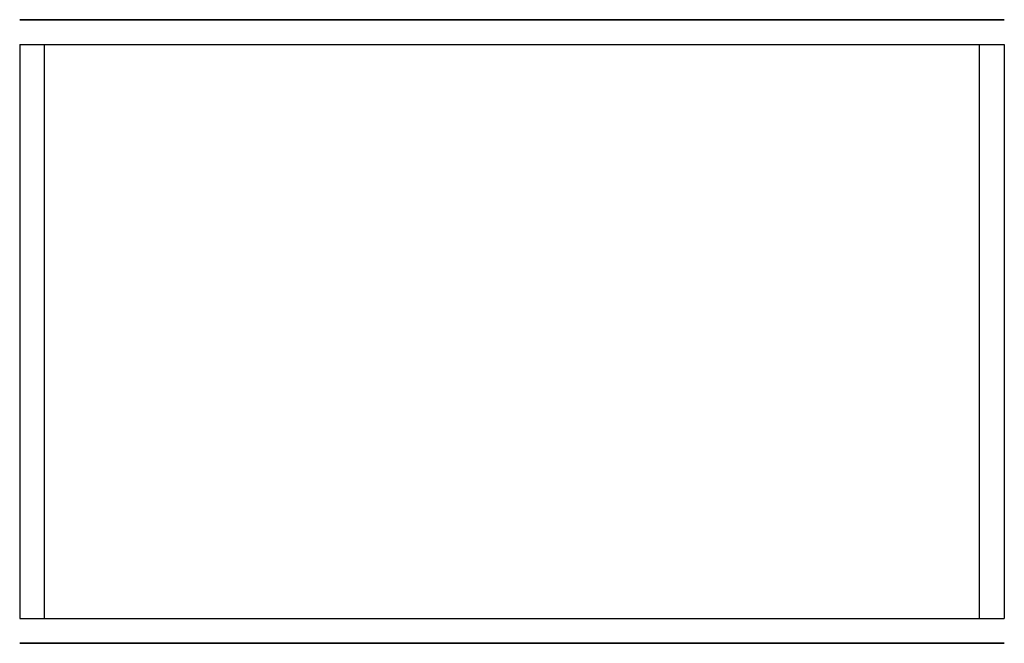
# Model space of a CAD drawing. Header units: millimetres. Extents: x 0 to 1580, y -1000 to 0.
import ezdxf

# ---------------------------------------------------------------- set-up
doc = ezdxf.new("R2010")
doc.units = ezdxf.units.MM

# ---------------------------------------------------------------- blocks, each defined once
blk = doc.blocks.new('*U10')
for p, q in [((1580, 0), (0, 0)), ((0, -40), (0, -960)), ((0, -40), (1580, -40)), ((40, -960), (40, -40)), ((1540, -960), (1540, -40)), ((1580, -40), (1580, -960)), ((0, -960), (1580, -960)), ((1580, -1000), (0, -1000))]:
    blk.add_line(p, q)
at = {"extrusion": (4.44089e-16, -1, 0)}
for p, q in [((0, 0, 60), (1580, 0, 60)), ((1580, 0), (0, 0))]:
    blk.add_line(p, q, dxfattribs=at)
at = {"extrusion": (1, -1.83697e-16, 0)}
for p, q in [((0, -40, 60), (0, -960, 60)), ((0, -40), (0, -960))]:
    blk.add_line(p, q, dxfattribs=at)
at = {"extrusion": (-1, -8.81629e-17, 0)}
for p, q in [((1580, -40, 60), (1580, -960, 60)), ((1580, -40), (1580, -960))]:
    blk.add_line(p, q, dxfattribs=at)
at = {"extrusion": (0, 1, 0)}
for p, q in [((0, -1000, 60), (1580, -1000, 60)), ((1580, -1000), (0, -1000))]:
    blk.add_line(p, q, dxfattribs=at)

msp = doc.modelspace()

# ---------------------------------------------------------------- block references
msp.add_blockref('*U10', (0, 0))

doc.saveas('drawing.dxf')
